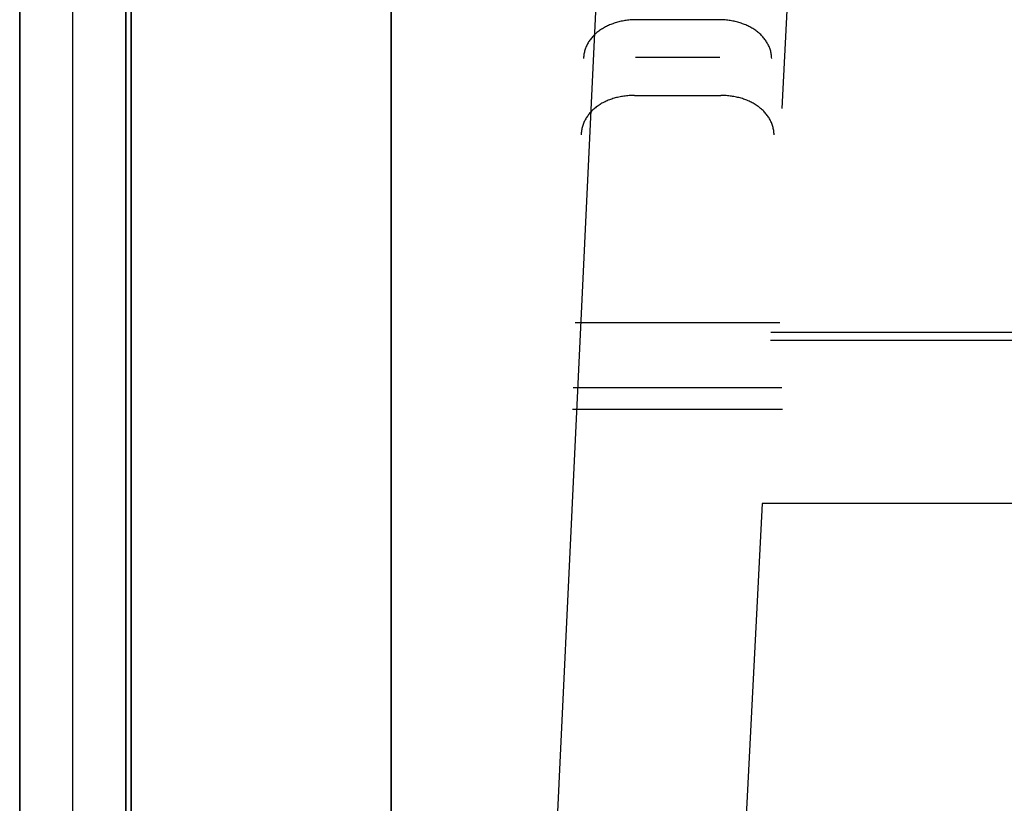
# Model space of a CAD drawing. Header units: millimetres. Extents: x -88 to 88, y -12 to 103.
# Tile 171 of 256: x -47.59 to -45.74, y 13.76 to 15.24. Entities that reach past the tile are written whole.
import ezdxf

# ---------------------------------------------------------------- set-up
doc = ezdxf.new("R2010")
doc.units = ezdxf.units.MM
doc.layers.add('Default', color=7, linetype='Continuous', true_color=0x000000)

msp = doc.modelspace()

# ---------------------------------------------------------------- linework, layer by layer
at = {"layer": 'Default', "color": 254, "true_color": 0xcad1ee}
for points in [[(-47.39117731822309, 18.73518742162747), (-47.39117731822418, 13.33518742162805)], [(-47.59117731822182, 18.33518742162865), (-47.5911773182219, 4.535187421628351)], [(-47.59117731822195, 18.33518742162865), (-47.59117731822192, 13.32518742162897)], [(-47.59117731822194, 4.5351874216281), (-47.59117731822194, 18.33518742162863)], [(-47.49117731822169, 13.32518742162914), (-47.49117731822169, 18.33518742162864)], [(-47.39117731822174, 18.33518742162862), (-47.39117731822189, 4.535187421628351)], [(-47.39117731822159, 13.32518742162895), (-47.39117731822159, 18.33518742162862)], [(-47.39117731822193, 4.535187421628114), (-47.39117731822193, 18.33518742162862)], [(-47.38117731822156, 18.33518742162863), (-47.3811773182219, 4.535187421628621)], [(-47.3811773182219, 4.535187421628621), (-47.38117731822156, 18.33518742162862)], [(-46.67671097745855, 11.64230738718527), (-46.38717731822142, 17.73518742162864)], [(-46.67671097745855, 11.64230738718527), (-46.38717731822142, 17.73518742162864)], [(-46.67671097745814, 11.64230738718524), (-46.38717731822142, 17.73518742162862)], [(-46.15411473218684, 15.06798374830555), (-46.02257778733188, 17.64234966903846)], [(-47.3911773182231, 15.43518742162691), (-47.39117731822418, 13.33518742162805)], [(-46.89117731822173, 15.23518742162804), (-46.89088582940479, 15.25225797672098)], [(-46.89088582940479, 15.25225797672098), (-46.89117731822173, 15.23518742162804)], [(-46.8908858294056, 15.25225797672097), (-46.89117731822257, 15.23518742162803)], [(-46.8911773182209, 11.23518742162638), (-46.89117731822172, 15.23518742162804)], [(-46.89117731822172, 15.23518742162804), (-46.8911773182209, 11.23518742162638)], [(-46.89117731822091, 15.23518742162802), (-46.89117731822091, 11.23518742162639)], [(-46.27403624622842, 15.23518742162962), (-46.42831839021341, 15.23518742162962)], [(-46.27180689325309, 15.16384812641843), (-46.43054774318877, 15.16384812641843)], [(-46.43277709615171, 15.09250883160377), (-46.26957754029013, 15.09250883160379)], [(-46.15833889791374, 14.66447306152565), (-46.54401573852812, 14.66447306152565)], [(-46.15834031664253, 14.66447306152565), (-46.54401431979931, 14.66447306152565)], [(-44.8986976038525, 14.64637015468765), (-46.17565703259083, 14.64637015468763)], [(-44.8979037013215, 14.63083234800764), (-46.17645093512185, 14.63083234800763)], [(-46.54783149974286, 14.54225361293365), (-46.154523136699, 14.54225361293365)], [(-46.54910461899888, 14.50151379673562), (-46.15325001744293, 14.50151379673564)], [(-46.19214072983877, 14.32376065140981), (-46.32990417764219, 11.62753317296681)], [(-46.19214072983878, 14.32376065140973), (-46.32990417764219, 11.62753317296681)], [(-44.88221390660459, 14.32376065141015), (-46.19214072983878, 14.32376065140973)], [(-44.88221390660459, 14.32376065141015), (-46.19214072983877, 14.32376065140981)], [(-44.88221390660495, 14.32376065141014), (-46.19214072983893, 14.32376065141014)]]:
    msp.add_lwpolyline(points, dxfattribs=at)
at = {"layer": 'Default', "color": 254, "true_color": 0xcad1ee, "extrusion": (0.9987050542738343, -0.05072073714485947, 0.00395239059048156)}
msp.add_lwpolyline([(12.26987842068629, -3.096714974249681), (15.86875838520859, -3.376792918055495)], dxfattribs=at)
at = {"layer": 'Default', "color": 254, "true_color": 0xcad1ee, "extrusion": (0.9987050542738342, -0.05072073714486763, 0.003952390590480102)}
msp.add_lwpolyline([(12.28543649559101, -2.897321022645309), (15.88431646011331, -3.177398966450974)], dxfattribs=at)
at = {"layer": 'Default', "color": 254, "true_color": 0xcad1ee, "extrusion": (1, 0, 0)}
for points in [[(15.23518742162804, -4.900000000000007), (15.23518742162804, -4.270000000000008)], [(15.23518742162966, -4.124388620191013), (15.09250883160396, -4.264541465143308)], [(14.50151379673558, -3.901773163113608), (14.52859853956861, -3.896623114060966), (14.55584465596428, -3.892409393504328), (14.58321978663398, -3.889137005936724), (14.61069141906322, -3.886809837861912), (14.63822692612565, -3.885430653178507), (14.66579360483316, -3.885001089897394), (14.69335871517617, -3.885521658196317), (14.72088951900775, -3.886991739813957), (14.7483533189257, -3.889409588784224), (14.77571749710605, -3.892772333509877), (14.80294955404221, -3.897075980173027), (14.83001714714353, -3.902315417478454), (14.85688812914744, -3.908484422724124), (14.88353058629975, -3.915575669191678), (14.90991287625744, -3.92358073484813), (14.93600366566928, -3.932490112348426), (14.96177196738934, -3.942293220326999), (14.9871871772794, -3.952978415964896), (15.01221911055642, -3.964533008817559), (15.036838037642, -3.976943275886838), (15.06101471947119, -3.990194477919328), (15.08472044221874, -4.004270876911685), (15.10792705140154, -4.019155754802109), (15.13060698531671, -4.034831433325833), (15.15273330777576, -4.051279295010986), (15.17427974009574, -4.068479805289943), (15.19522069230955, -4.086412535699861), (15.21553129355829, -4.105056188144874), (15.23518742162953, -4.124388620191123)], [(14.54225361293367, -4.097579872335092), (14.56256717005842, -4.093717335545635), (14.58300175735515, -4.090557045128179), (14.6035331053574, -4.088102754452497), (14.62413682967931, -4.086357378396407), (14.6447884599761, -4.085322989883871), (14.66546346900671, -4.085000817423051), (14.68613730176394, -4.085391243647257), (14.7067854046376, -4.086493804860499), (14.72738325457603, -4.08830719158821), (14.74790638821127, -4.090829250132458), (14.76833043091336, -4.094056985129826), (14.78863112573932, -4.097986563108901), (14.80878436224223, -4.102613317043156), (14.82876620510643, -4.107931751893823), (14.84855292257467, -4.11393555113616), (14.86812101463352, -4.12061758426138), (14.88744724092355, -4.127969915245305), (14.90650864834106, -4.135983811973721), (14.9252825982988, -4.14464975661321), (14.94374679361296, -4.153957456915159), (14.96187930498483, -4.163895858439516), (14.97965859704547, -4.17445315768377), (14.99706355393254, -4.185616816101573), (15.0140735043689, -4.197373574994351), (15.03066824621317, -4.209709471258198), (15.04682807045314, -4.222609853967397), (15.06253378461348, -4.236059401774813), (15.07776673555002, -4.250042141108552), (15.09250883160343, -4.264541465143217)], [(14.93404743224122, -3.104967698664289), (14.93404743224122, -3.30557400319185)], [(14.68874740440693, -3.070000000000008), (14.68874740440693, -3.270000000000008)], [(12.19257310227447, -4.586457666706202), (14.54225361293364, -4.097579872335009)], [(12.15183328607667, -4.390650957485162), (14.50151379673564, -3.901773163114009)]]:
    msp.add_lwpolyline(points, dxfattribs=at)
at = {"layer": 'Default', "color": 254, "true_color": 0xcad1ee, "extrusion": (0.9997515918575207, -0.01590009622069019, -0.01561862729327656)}
msp.add_lwpolyline([(14.49495621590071, -4.852724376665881), (14.3522247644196, -4.992894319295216)], dxfattribs=at)
at = {"layer": 'Default', "color": 254, "true_color": 0xcad1ee, "extrusion": (0.9997515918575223, 0.01590009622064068, 0.01561862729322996)}
msp.add_lwpolyline([(15.82638093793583, -3.54519387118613), (15.9691123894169, -3.405023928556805)], dxfattribs=at)
at = {"layer": 'Default', "color": 254, "true_color": 0xcad1ee, "extrusion": (0.9997515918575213, 0.01590009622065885, 0.01561862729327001)}
msp.add_lwpolyline([(15.96911238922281, -3.405023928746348), (15.82638093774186, -3.545193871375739)], dxfattribs=at)
at = {"layer": 'Default', "color": 254, "true_color": 0xcad1ee, "extrusion": (0.999512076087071, -0.03123475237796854, -1.401462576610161e-13)}
msp.add_lwpolyline([(13.70166033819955, -4.058816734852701), (13.68481482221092, -4.045790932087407), (13.6675315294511, -4.033148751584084), (13.6498227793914, -4.020910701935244), (13.63170211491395, -4.009096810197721), (13.61318428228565, -3.997726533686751), (13.59428520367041, -3.986818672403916), (13.57502194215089, -3.976391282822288), (13.55541265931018, -3.966461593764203), (13.5354765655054, -3.957045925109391), (13.51523386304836, -3.948159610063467), (13.49470568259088, -3.939816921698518), (13.47391401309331, -3.93203100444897), (13.45288162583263, -3.92481381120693), (13.43163199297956, -3.918176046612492), (13.4101892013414, -3.912127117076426), (13.38857786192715, -3.906675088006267), (13.36682301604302, -3.901826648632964), (13.3449500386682, -3.897587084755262), (13.32298453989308, -3.893960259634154), (13.30095226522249, -3.890948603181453), (13.27887899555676, -3.88855310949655), (13.25679044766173, -3.886773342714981), (13.23471217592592, -3.88560745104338), (13.21266947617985, -3.885052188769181), (13.19068729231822, -3.885102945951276), (13.16879012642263, -3.885753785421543), (13.14700195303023, -3.886997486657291), (13.1253461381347, -3.888825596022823), (13.10384536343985, -3.891228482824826), (13.08252155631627, -3.894195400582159), (13.06139582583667, -3.897714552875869), (13.04048840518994, -3.901773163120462)], dxfattribs=at)
at = {"layer": 'Default', "color": 254, "true_color": 0xcad1ee, "extrusion": (0.9997515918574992, -0.01590009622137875, -0.01561862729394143)}
msp.add_lwpolyline([(14.27637267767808, -4.930294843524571), (14.42054878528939, -4.788706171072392)], dxfattribs=at)
at = {"layer": 'Default', "color": 254, "true_color": 0xcad1ee, "extrusion": (0.9997515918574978, 0.01590009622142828, 0.01561862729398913)}
msp.add_lwpolyline([(15.89470495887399, -3.341005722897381), (15.75052885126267, -3.482594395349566)], dxfattribs=at)
at = {"layer": 'Default', "color": 254, "true_color": 0xcad1ee, "extrusion": (0.9995120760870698, 0.03123475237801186, 2.293210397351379e-13)}
msp.add_lwpolyline([(15.93602349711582, -3.901773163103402), (15.95693091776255, -3.897714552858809), (15.97805664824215, -3.8941954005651), (15.99938045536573, -3.891228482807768), (16.02088123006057, -3.888825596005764), (16.0425370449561, -3.886997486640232), (16.06432521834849, -3.885753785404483), (16.08622238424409, -3.885102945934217), (16.10820456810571, -3.885052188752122), (16.13024726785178, -3.885607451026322), (16.1523255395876, -3.886773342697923), (16.17441408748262, -3.888553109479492), (16.19648735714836, -3.890948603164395), (16.21851963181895, -3.893960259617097), (16.24048513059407, -3.897587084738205), (16.26235810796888, -3.901826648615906), (16.28411295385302, -3.90667508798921), (16.30572429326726, -3.91212711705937), (16.32716708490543, -3.918176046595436), (16.3484167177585, -3.924813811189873), (16.36944910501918, -3.932031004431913), (16.39024077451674, -3.93981692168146), (16.41076895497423, -3.94815961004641), (16.43101165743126, -3.957045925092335), (16.45094775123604, -3.966461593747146), (16.47055703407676, -3.976391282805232), (16.48982029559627, -3.986818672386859), (16.50871937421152, -3.997726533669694), (16.52723720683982, -4.009096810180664), (16.54535787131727, -4.020910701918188), (16.56306662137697, -4.033148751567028), (16.58034991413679, -4.045790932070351), (16.59719543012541, -4.058816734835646)], dxfattribs=at)
at = {"layer": 'Default', "color": 254, "true_color": 0xcad1ee, "extrusion": (0.02228799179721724, 0.7132157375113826, 0.7005901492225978)}
msp.add_lwpolyline([(46.88153220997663, -12.59544941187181), (46.88497142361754, -12.59531486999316), (46.88840397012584, -12.59506205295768), (46.89182578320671, -12.59469126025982), (46.89523280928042, -12.59420293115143), (46.89862101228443, -12.59359764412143), (46.90198637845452, -12.59287611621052), (46.90532492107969, -12.59203920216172), (46.90863268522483, -12.59108789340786), (46.91190575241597, -12.59002331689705), (46.91514024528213, -12.58884673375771), (46.91833233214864, -12.58755953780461), (46.9214782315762, -12.58616325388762), (46.92457421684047, -12.58465953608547), (46.92761662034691, -12.58305016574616), (46.93060183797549, -12.58133704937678), (46.93352633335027, -12.57952221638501), (46.93638664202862, -12.57760781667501), (46.93917937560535, -12.57559611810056), (46.94190122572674, -12.57348950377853), (46.94454896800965, -12.57129046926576), (46.94711946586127, -12.56900161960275), (46.9496096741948, -12.56662566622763), (46.95201664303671, -12.56416542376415), (46.95433752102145, -12.56162380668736), (46.95656955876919, -12.55900382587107), (46.95871011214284, -12.55630858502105), (46.96075664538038, -12.55354127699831), (46.96270673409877, -12.55070518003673), (46.96455806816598, -12.54780365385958), (46.96630845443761, -12.5448401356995), (46.96795581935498, -12.54181813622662), (46.96949821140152, -12.53874123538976), (46.97093380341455, -12.53561307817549), (46.97226089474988, -12.53243737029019), (46.97347791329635, -12.52921787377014), (46.97458341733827, -12.52595840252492), (46.97557609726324, -12.52266281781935), (46.97645477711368, -12.51933502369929), (46.97721841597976, -12.51597896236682), (46.97786610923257, -12.51259860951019), (46.97839708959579, -12.50919796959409), (46.97881072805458, -12.50578107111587), (46.97910653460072, -12.50235196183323), (46.97928415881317, -12.49891470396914), (46.97934339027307, -12.49547336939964)], dxfattribs=at)
at = {"layer": 'Default', "color": 254, "true_color": 0xcad1ee, "extrusion": (-0.02228799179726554, 0.7132157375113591, 0.7005901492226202)}
msp.add_lwpolyline([(45.77559073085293, -14.62403277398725), (45.772151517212, -14.6238982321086), (45.76871897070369, -14.62364541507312), (45.76529715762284, -14.62327462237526), (45.76189013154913, -14.62278629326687), (45.75850192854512, -14.62218100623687), (45.75513656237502, -14.62145947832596), (45.75179801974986, -14.62062256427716), (45.74849025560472, -14.6196712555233), (45.74521718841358, -14.61860667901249), (45.74198269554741, -14.61743009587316), (45.73879060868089, -14.61614289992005), (45.73564470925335, -14.61474661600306), (45.73254872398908, -14.61324289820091), (45.72950632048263, -14.6116335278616), (45.72652110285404, -14.60992041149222), (45.72359660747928, -14.60810557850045), (45.72073629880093, -14.60619117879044), (45.7179435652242, -14.60417948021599), (45.71522171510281, -14.60207286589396), (45.7125739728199, -14.5998738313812), (45.71000347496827, -14.59758498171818), (45.70751326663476, -14.59520902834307), (45.70510629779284, -14.59274878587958), (45.70278541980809, -14.5902071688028), (45.70055338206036, -14.58758718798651), (45.6984128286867, -14.58489194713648), (45.69636629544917, -14.58212463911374), (45.69441620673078, -14.57928854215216), (45.69256487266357, -14.57638701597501), (45.69081448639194, -14.57342349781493), (45.68916712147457, -14.57040149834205), (45.68762472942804, -14.56732459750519), (45.68618913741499, -14.56419644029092), (45.68486204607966, -14.56102073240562), (45.6836450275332, -14.55780123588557), (45.68253952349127, -14.55454176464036), (45.6815468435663, -14.55124617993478), (45.68066816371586, -14.54791838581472), (45.67990452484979, -14.54456232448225), (45.67925683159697, -14.54118197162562), (45.67872585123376, -14.53778133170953), (45.67831221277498, -14.5343644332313), (45.67801640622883, -14.53093532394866), (45.67783878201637, -14.52749806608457), (45.67777955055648, -14.52405673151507)], dxfattribs=at)
at = {"layer": 'Default', "color": 254, "true_color": 0xcad1ee, "extrusion": (0.9995120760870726, -0.03123475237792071, 1.893720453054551e-13)}
msp.add_lwpolyline([(13.55746727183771, -4.200388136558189), (13.54502463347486, -4.19154960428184), (13.53229629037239, -4.182987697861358), (13.51929102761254, -4.174715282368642), (13.50601836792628, -4.166744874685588), (13.49248855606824, -4.159088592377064), (13.47871253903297, -4.151758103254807), (13.46470194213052, -4.144764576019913), (13.45046904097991, -4.138118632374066), (13.43602672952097, -4.131830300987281), (13.42138848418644, -4.125908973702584), (13.40656832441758, -4.120363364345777), (13.39158076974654, -4.115201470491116), (13.37644079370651, -4.11043053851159), (13.36116377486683, -4.106057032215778), (13.34576544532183, -4.102086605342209), (13.33026183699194, -4.098524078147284), (13.31466922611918, -4.095373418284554), (13.29900407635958, -4.092637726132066), (13.28328298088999, -4.090319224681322), (13.267522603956, -4.088419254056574), (13.25173962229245, -4.086938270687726), (13.23595066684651, -4.085875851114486), (13.22017226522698, -4.085230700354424), (13.20442078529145, -4.08500066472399), (13.18871238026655, -4.085182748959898), (13.17306293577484, -4.085773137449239), (13.15748801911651, -4.086767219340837), (13.14200283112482, -4.088159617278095), (13.12662216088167, -4.089944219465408), (13.11136034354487, -4.092114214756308), (13.09623122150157, -4.094662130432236), (13.0812481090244, -4.097579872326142)], dxfattribs=at)
at = {"layer": 'Default', "color": 254, "true_color": 0xcad1ee, "extrusion": (0.9995120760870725, 0.03123475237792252, 2.291776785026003e-13)}
msp.add_lwpolyline([(15.97678320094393, -4.09757987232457), (15.9917663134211, -4.094662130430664), (16.0068954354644, -4.092114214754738), (16.0221572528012, -4.089944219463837), (16.03753792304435, -4.088159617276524), (16.05302311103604, -4.086767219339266), (16.06859802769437, -4.085773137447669), (16.08424747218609, -4.085182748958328), (16.09995587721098, -4.085000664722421), (16.11570735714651, -4.085230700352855), (16.13148575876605, -4.085875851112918), (16.14727471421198, -4.086938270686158), (16.16305769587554, -4.088419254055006), (16.17881807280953, -4.090319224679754), (16.19453916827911, -4.092637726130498), (16.21020431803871, -4.095373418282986), (16.22579692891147, -4.098524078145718), (16.24130053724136, -4.102086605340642), (16.25669886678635, -4.106057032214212), (16.27197588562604, -4.110430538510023), (16.28711586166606, -4.11520147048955), (16.30210341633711, -4.120363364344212), (16.31692357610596, -4.125908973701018), (16.3315618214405, -4.131830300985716), (16.34600413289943, -4.138118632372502), (16.36023703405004, -4.144764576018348), (16.37424763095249, -4.151758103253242), (16.38802364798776, -4.159088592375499), (16.4015534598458, -4.166744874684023), (16.41482611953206, -4.174715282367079), (16.42783138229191, -4.182987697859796), (16.44055972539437, -4.191549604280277), (16.45300236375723, -4.200388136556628)], dxfattribs=at)
at = {"layer": 'Default', "color": 254, "true_color": 0xcad1ee, "extrusion": (0.9986972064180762, -0.05102832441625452, -5.049686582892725e-12)}
msp.add_lwpolyline([(12.27102255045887, -3.082550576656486), (12.19037948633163, -3.077061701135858), (12.10962955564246, -3.073138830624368), (12.02881851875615, -3.070784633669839), (11.94799220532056, -3.070000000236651)], dxfattribs=at)
at = {"layer": 'Default', "color": 254, "true_color": 0xcad1ee, "extrusion": (0.998697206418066, -0.05102832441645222, -3.594209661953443e-12)}
msp.add_lwpolyline([(12.25546447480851, -3.281946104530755), (12.17870541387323, -3.276721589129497), (12.10184463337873, -3.272987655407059), (12.0249256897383, -3.270746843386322), (11.94799220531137, -3.270000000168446)], dxfattribs=at)
at = {"layer": 'Default', "color": 254, "true_color": 0xcad1ee, "extrusion": (0.9995323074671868, -0.02993932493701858, -0.006229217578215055)}
msp.add_lwpolyline([(13.14209663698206, -4.390039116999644), (10.79127107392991, -4.87892639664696)], dxfattribs=at)
at = {"layer": 'Default', "color": 254, "true_color": 0xcad1ee, "extrusion": (0.9995323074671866, 0.02993932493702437, 0.006229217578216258)}
msp.add_lwpolyline([(13.5667708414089, -4.301722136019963), (15.91759640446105, -3.812834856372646)], dxfattribs=at)
at = {"layer": 'Default', "color": 254, "true_color": 0xcad1ee, "extrusion": (0.9995323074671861, -0.02993932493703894, -0.00622921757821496)}
msp.add_lwpolyline([(10.75051140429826, -4.683123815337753), (13.10133696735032, -4.194236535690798)], dxfattribs=at)
at = {"layer": 'Default', "color": 254, "true_color": 0xcad1ee, "extrusion": (0.9995323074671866, 0.02993932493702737, 0.00622921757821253)}
msp.add_lwpolyline([(15.87683673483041, -3.617032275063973), (13.52601117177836, -4.105919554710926)], dxfattribs=at)
at = {"layer": 'Default', "color": 254, "true_color": 0xcad1ee}
for points in [[(-46.42831839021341, 15.23518742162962, -4.124388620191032), (-46.43083088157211, 15.23516558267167, -4.124365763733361), (-46.43333158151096, 15.2351003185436, -4.124297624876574), (-46.43581956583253, 15.23499200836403, -4.124184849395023), (-46.43829391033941, 15.23484103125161, -4.124028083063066), (-46.44075369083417, 15.23464776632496, -4.123827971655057), (-46.44319798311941, 15.23441259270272, -4.123585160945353), (-46.4456258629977, 15.23413588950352, -4.12330029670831), (-46.44803640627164, 15.233818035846, -4.122974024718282), (-46.4504286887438, 15.23345941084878, -4.122606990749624), (-46.45280178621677, 15.23306039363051, -4.122199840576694), (-46.45515477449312, 15.23262136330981, -4.121753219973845), (-46.45748672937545, 15.23214269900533, -4.121267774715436), (-46.45979672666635, 15.23162477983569, -4.120744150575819), (-46.46208384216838, 15.23106798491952, -4.120182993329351), (-46.46434715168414, 15.23047269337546, -4.119584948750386), (-46.46658573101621, 15.22983928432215, -4.118950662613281), (-46.46879865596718, 15.22916813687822, -4.118280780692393), (-46.47098500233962, 15.22845963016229, -4.117575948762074), (-46.47314384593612, 15.22771414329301, -4.116836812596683), (-46.47527426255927, 15.22693205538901, -4.116064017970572), (-46.47737532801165, 15.22611374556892, -4.1152582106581), (-46.47944611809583, 15.22525959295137, -4.114420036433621), (-46.48148570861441, 15.22436997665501, -4.113550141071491), (-46.48349317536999, 15.22344527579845, -4.112649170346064), (-46.48546759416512, 15.22248586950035, -4.111717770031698), (-46.48740804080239, 15.22149213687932, -4.110756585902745), (-46.4893135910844, 15.220464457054, -4.109766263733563), (-46.49118332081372, 15.21940320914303, -4.108747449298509), (-46.49301630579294, 15.21830877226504, -4.107700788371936), (-46.49481162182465, 15.21718152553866, -4.1066269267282), (-46.49656834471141, 15.21602184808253, -4.105526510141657), (-46.49828555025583, 15.21483011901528, -4.104400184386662), (-46.49996262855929, 15.21360657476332, -4.103248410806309), (-46.50159975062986, 15.21235107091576, -4.102071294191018), (-46.50319617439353, 15.21106411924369, -4.100869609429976), (-46.5047511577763, 15.20974623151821, -4.099644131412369), (-46.50626395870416, 15.2083979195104, -4.098395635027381), (-46.50773383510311, 15.20701969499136, -4.097124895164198), (-46.50916004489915, 15.20561206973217, -4.095832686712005), (-46.51054184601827, 15.20417555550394, -4.094519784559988), (-46.51187849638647, 15.20271066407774, -4.093186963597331), (-46.51316925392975, 15.20121790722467, -4.091834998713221), (-46.51441337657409, 15.19969779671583, -4.090464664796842), (-46.5156101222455, 15.1981508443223, -4.08907673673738), (-46.51675874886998, 15.19657756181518, -4.08767198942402), (-46.51785851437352, 15.19497846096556, -4.086251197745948), (-46.51890867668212, 15.19335405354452, -4.084815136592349), (-46.51990849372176, 15.19170485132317, -4.083364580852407), (-46.52085722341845, 15.19003136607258, -4.08190030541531), (-46.52175412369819, 15.18833410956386, -4.080423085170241), (-46.52259845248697, 15.1866135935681, -4.078933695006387), (-46.52338946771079, 15.18487032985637, -4.077432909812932), (-46.52412642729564, 15.18310483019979, -4.075921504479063), (-46.52480858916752, 15.18131760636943, -4.074400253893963), (-46.52543521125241, 15.1795091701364, -4.072869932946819), (-46.52600555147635, 15.17768003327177, -4.071331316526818), (-46.52651886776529, 15.17583070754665, -4.069785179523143), (-46.52697441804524, 15.17396170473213, -4.068232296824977), (-46.52737146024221, 15.17207353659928, -4.066673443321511), (-46.52770925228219, 15.17016671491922, -4.065109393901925), (-46.52798705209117, 15.16824175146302, -4.063540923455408), (-46.52820411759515, 15.16629915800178, -4.061968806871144), (-46.52835970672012, 15.1643394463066, -4.060393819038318), (-46.52845307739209, 15.16236312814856, -4.058816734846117)], [(-46.17390155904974, 15.16236312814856, -4.058816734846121), (-46.17399494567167, 15.16433965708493, -4.060393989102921), (-46.17415056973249, 15.16629958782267, -4.061969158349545), (-46.17436768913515, 15.16824240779, -4.06354146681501), (-46.17464556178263, 15.1701676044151, -4.065110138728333), (-46.17498344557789, 15.17207466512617, -4.066674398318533), (-46.17538059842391, 15.17396307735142, -4.068233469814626), (-46.17583627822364, 15.17583232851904, -4.06978657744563), (-46.17634974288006, 15.17768190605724, -4.071332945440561), (-46.17692025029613, 15.1795112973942, -4.072871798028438), (-46.17754705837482, 15.18131998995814, -4.074402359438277), (-46.1782294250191, 15.18310747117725, -4.075923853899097), (-46.17896660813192, 15.18487322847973, -4.077435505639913), (-46.17975786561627, 15.18661674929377, -4.078936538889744), (-46.18060245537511, 15.18833752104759, -4.080426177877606), (-46.1814996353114, 15.19003503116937, -4.081903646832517), (-46.18244866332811, 15.19170876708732, -4.083368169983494), (-46.18344879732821, 15.19335821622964, -4.084818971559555), (-46.18449929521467, 15.19498286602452, -4.086255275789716), (-46.18559941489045, 15.19658220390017, -4.087676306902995), (-46.18674841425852, 15.19815571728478, -4.089081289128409), (-46.18794555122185, 15.19970289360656, -4.090469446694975), (-46.1891900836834, 15.20122322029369, -4.091840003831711), (-46.19048126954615, 15.20271618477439, -4.093192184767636), (-46.19181836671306, 15.20418127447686, -4.094525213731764), (-46.19320063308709, 15.20561797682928, -4.095838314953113), (-46.19462732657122, 15.20702577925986, -4.097130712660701), (-46.1960977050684, 15.20840416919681, -4.098401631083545), (-46.19761102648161, 15.20975263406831, -4.099650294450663), (-46.19916654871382, 15.21107066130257, -4.100875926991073), (-46.200763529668, 15.21235773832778, -4.102077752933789), (-46.20240122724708, 15.21361335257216, -4.103254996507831), (-46.20407889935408, 15.21483699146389, -4.104406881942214), (-46.20579608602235, 15.21602837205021, -4.105532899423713), (-46.20755277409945, 15.21718770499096, -4.106633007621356), (-46.20934803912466, 15.21831461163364, -4.107706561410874), (-46.21118095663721, 15.21940871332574, -4.108752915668), (-46.21305060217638, 15.22046963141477, -4.109771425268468), (-46.2149560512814, 15.22149698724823, -4.11076144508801), (-46.21689637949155, 15.22249040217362, -4.111722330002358), (-46.21887066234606, 15.22344949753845, -4.112653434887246), (-46.2208779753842, 15.22437389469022, -4.113554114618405), (-46.22291739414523, 15.22526321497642, -4.114423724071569), (-46.22498799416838, 15.22611707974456, -4.11526161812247), (-46.22708885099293, 15.22693511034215, -4.11606715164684), (-46.22921904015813, 15.22771692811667, -4.116839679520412), (-46.23137763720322, 15.22846215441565, -4.117578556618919), (-46.23356371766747, 15.22917041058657, -4.118283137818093), (-46.23577635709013, 15.22984131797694, -4.118952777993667), (-46.23801463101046, 15.23047449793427, -4.119586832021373), (-46.2402776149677, 15.23106957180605, -4.120184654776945), (-46.24256438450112, 15.23162616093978, -4.120745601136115), (-46.24487401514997, 15.23214388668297, -4.121269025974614), (-46.24720558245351, 15.23262237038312, -4.121754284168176), (-46.24955816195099, 15.23306123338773, -4.122200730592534), (-46.25193082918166, 15.2334600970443, -4.122607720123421), (-46.25432265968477, 15.23381858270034, -4.122974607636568), (-46.25673272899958, 15.23413631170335, -4.123300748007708), (-46.25916011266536, 15.23441290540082, -4.123585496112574), (-46.26160388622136, 15.23464798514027, -4.123828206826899), (-46.26406312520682, 15.23484117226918, -4.124028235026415), (-46.266536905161, 15.23499208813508, -4.124184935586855), (-46.26902430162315, 15.23510035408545, -4.124297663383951), (-46.27152439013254, 15.23516559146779, -4.124365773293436), (-46.27403624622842, 15.23518742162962, -4.124388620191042)], [(-46.4327770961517, 15.09250883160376, -4.264541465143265), (-46.4352871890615, 15.09248712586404, -4.264518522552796), (-46.43778569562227, 15.09242223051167, -4.264450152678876), (-46.44027168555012, 15.09231447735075, -4.264337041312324), (-46.44274422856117, 15.09216419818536, -4.264179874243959), (-46.44520239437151, 15.09197172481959, -4.263979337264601), (-46.44764525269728, 15.09173738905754, -4.263736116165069), (-46.45007187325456, 15.09146152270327, -4.263450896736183), (-46.45248132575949, 15.09114445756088, -4.263124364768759), (-46.45487267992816, 15.09078652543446, -4.262757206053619), (-46.45724500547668, 15.09038805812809, -4.262350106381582), (-46.45959737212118, 15.08994938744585, -4.261903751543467), (-46.46192884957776, 15.08947084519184, -4.261418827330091), (-46.46423850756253, 15.08895276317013, -4.260896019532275), (-46.4665254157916, 15.08839547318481, -4.260336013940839), (-46.46878864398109, 15.08779930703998, -4.259739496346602), (-46.47102726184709, 15.08716459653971, -4.259107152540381), (-46.47324033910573, 15.08649167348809, -4.258439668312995), (-46.47542694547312, 15.08578086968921, -4.257737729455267), (-46.47758615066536, 15.08503251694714, -4.257002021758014), (-46.47971702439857, 15.084246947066, -4.256233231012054), (-46.48181863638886, 15.08342449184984, -4.255432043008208), (-46.48389005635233, 15.08256548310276, -4.254599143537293), (-46.4859303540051, 15.08167025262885, -4.25373521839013), (-46.48793859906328, 15.0807391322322, -4.252840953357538), (-46.48991386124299, 15.07977245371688, -4.251917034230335), (-46.49185521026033, 15.07877054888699, -4.25096414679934), (-46.4937617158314, 15.0777337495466, -4.249982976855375), (-46.49563244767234, 15.07666238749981, -4.248974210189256), (-46.49746647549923, 15.0755567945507, -4.247938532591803), (-46.4992628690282, 15.07441730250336, -4.246876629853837), (-46.50102069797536, 15.07324424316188, -4.245789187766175), (-46.50273903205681, 15.07203794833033, -4.244676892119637), (-46.50441779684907, 15.07079820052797, -4.243539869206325), (-46.50605654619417, 15.06952523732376, -4.242378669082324), (-46.50765454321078, 15.06821953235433, -4.241194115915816), (-46.50921105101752, 15.0668815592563, -4.23998703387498), (-46.51072533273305, 15.06551179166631, -4.238758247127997), (-46.51219665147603, 15.06411070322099, -4.237508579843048), (-46.51362427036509, 15.06267876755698, -4.236238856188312), (-46.51500745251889, 15.06121645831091, -4.23494990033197), (-46.51634546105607, 15.0597242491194, -4.233642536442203), (-46.51763755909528, 15.0582026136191, -4.232317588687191), (-46.51888300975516, 15.05665202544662, -4.230975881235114), (-46.52008107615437, 15.05507295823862, -4.229618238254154), (-46.52123102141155, 15.05346588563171, -4.228245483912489), (-46.52233210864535, 15.05183128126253, -4.226858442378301), (-46.52338360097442, 15.05016961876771, -4.225457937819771), (-46.52438476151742, 15.04848137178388, -4.224044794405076), (-46.52533485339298, 15.04676701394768, -4.2226198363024), (-46.52623313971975, 15.04502701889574, -4.221183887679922), (-46.52707888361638, 15.04326186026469, -4.219737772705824), (-46.52787134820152, 15.04147201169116, -4.218282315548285), (-46.52860979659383, 15.03965794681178, -4.216818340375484), (-46.52929349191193, 15.03782013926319, -4.215346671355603), (-46.52992169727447, 15.03595906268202, -4.213868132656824), (-46.53049367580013, 15.0340751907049, -4.212383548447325), (-46.53100869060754, 15.03216899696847, -4.210893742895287), (-46.53146600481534, 15.03024095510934, -4.20939954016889), (-46.53186488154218, 15.02829153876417, -4.207901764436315), (-46.53220458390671, 15.02632122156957, -4.206401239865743), (-46.53248437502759, 15.02433047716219, -4.204898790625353), (-46.53270351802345, 15.02231977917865, -4.203395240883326), (-46.53286127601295, 15.02028960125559, -4.201891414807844), (-46.53295691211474, 15.01824041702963, -4.200388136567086)], [(-46.16939772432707, 15.01824041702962, -4.200388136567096), (-46.16949334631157, 15.02028942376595, -4.201891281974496), (-46.16965107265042, 15.02231941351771, -4.203394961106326), (-46.16987016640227, 15.02432991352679, -4.204898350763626), (-46.17014989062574, 15.02632045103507, -4.20640062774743), (-46.17048950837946, 15.02829055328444, -4.207900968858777), (-46.17088828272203, 15.03023974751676, -4.209398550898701), (-46.1713454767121, 15.03216756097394, -4.210892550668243), (-46.17186035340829, 15.03407352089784, -4.212382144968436), (-46.17243217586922, 15.03595715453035, -4.213866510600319), (-46.1730602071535, 15.03781798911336, -4.215344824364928), (-46.17374371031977, 15.03965555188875, -4.216816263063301), (-46.17448194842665, 15.0414693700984, -4.218280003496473), (-46.17527418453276, 15.04325897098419, -4.219735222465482), (-46.17611968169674, 15.04502388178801, -4.221181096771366), (-46.1770177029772, 15.04676362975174, -4.222616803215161), (-46.17796751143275, 15.04847774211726, -4.224041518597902), (-46.17896837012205, 15.05016574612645, -4.225454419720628), (-46.18001954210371, 15.0518271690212, -4.226854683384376), (-46.18112029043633, 15.05346153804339, -4.228241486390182), (-46.18226987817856, 15.05506838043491, -4.229614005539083), (-46.18346756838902, 15.05664722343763, -4.230971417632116), (-46.18471262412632, 15.05819759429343, -4.232312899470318), (-46.18600430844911, 15.05971902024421, -4.233637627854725), (-46.18734188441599, 15.06121102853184, -4.234944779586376), (-46.1887246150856, 15.0626731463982, -4.236233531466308), (-46.19015176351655, 15.06410490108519, -4.237503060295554), (-46.19162259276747, 15.06550581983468, -4.238752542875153), (-46.19313636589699, 15.06687542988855, -4.239981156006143), (-46.19469234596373, 15.06821325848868, -4.241188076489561), (-46.19628979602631, 15.06951883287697, -4.242372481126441), (-46.19792797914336, 15.07079168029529, -4.243533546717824), (-46.1996061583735, 15.07203132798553, -4.244670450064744), (-46.20132449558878, 15.07323795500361, -4.245783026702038), (-46.20308234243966, 15.07441134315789, -4.246870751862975), (-46.20487876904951, 15.07555116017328, -4.24793293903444), (-46.20671284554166, 15.07665707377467, -4.248968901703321), (-46.20858364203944, 15.07772875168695, -4.249977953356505), (-46.2104902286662, 15.07876586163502, -4.250959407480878), (-46.21243167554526, 15.07976807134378, -4.251912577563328), (-46.21440705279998, 15.08073504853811, -4.25283677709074), (-46.2164154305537, 15.08166646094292, -4.253731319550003), (-46.21845587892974, 15.08256197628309, -4.254595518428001), (-46.22052746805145, 15.08342126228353, -4.255428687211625), (-46.22262926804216, 15.08424398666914, -4.256230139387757), (-46.22476034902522, 15.08502981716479, -4.256999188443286), (-46.22691978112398, 15.08577842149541, -4.2577351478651), (-46.22910663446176, 15.08648946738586, -4.258437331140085), (-46.2313199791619, 15.08716262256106, -4.259105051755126), (-46.23355888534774, 15.0877975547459, -4.259737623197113), (-46.23582242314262, 15.08839393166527, -4.260334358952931), (-46.23810966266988, 15.08895142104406, -4.260894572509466), (-46.24041967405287, 15.08946969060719, -4.261417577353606), (-46.24275152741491, 15.08994840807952, -4.261902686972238), (-46.24510429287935, 15.09038724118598, -4.262349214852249), (-46.24747704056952, 15.09078585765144, -4.262756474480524), (-46.24986884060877, 15.09114392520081, -4.263123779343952), (-46.25227876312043, 15.09146111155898, -4.263450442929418), (-46.25470587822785, 15.09173708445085, -4.263735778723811), (-46.25714925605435, 15.0919715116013, -4.263979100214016), (-46.25960796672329, 15.09216406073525, -4.26417972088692), (-46.26208108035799, 15.09231439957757, -4.26433695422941), (-46.26456766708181, 15.09242219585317, -4.264450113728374), (-46.26706679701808, 15.09248711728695, -4.264518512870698), (-46.26957754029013, 15.09250883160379, -4.264541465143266)]]:
    msp.add_polyline3d(points, dxfattribs=at)

doc.saveas('drawing.dxf')
